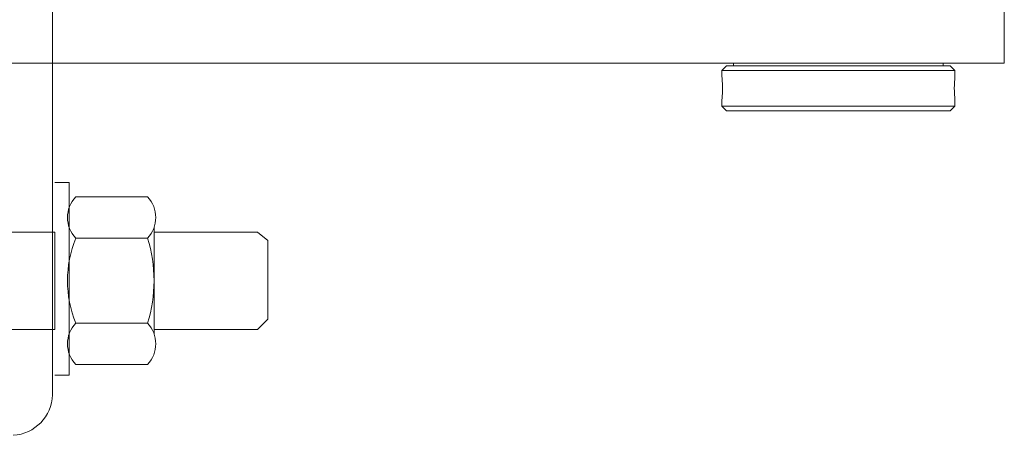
# Model space of a CAD drawing. Header units: feet. Extents: x 0 to 152508, y 0 to 59434.
# Tile 103 of 114: x 152352.684 to 152353.212, y 59421.463 to 59421.686. Entities that reach past the tile are written whole.
import ezdxf

# ---------------------------------------------------------------- set-up
doc = ezdxf.new("R2010")
doc.units = ezdxf.units.FT
doc.header["$LTSCALE"] = 0.1
doc.header["$MEASUREMENT"] = 0
doc.layers.add('Bridge plan$0$105523BL701 - SC_Scratch9', color=252, linetype='Continuous', lineweight=0)
doc.layers.add('Bridge plan$0$SC_Scratch7', color=252, linetype='Continuous', lineweight=0)
doc.layers.add('Bridge plan$0$SC_Scratch9', color=252, linetype='Continuous', lineweight=0, transparency=0.6)

# ---------------------------------------------------------------- blocks, each defined once
blk = doc.blocks.new('Bridge plan$0$HIGH ST SCREENWALL_13 PANEL PLAN_2')
at = {"layer": 'Bridge plan$0$SC_Scratch7', "lineweight": 0}
for p, q in [((-32.38275073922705, -0.1953708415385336), (-32.38274978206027, -0.1658709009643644)), ((-32.38275073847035, -0.1953708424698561), (-32.38274978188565, -0.1658709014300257)), ((-36.37232609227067, -0.1952414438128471), (-32.38275073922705, -0.1953708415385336)), ((-32.53420889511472, -0.1992550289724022), (-32.53420899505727, -0.202304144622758)), ((-32.53420889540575, -0.1992550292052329), (-32.53420899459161, -0.2023041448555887)), ((-32.53170882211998, -0.1967551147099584), (-32.53420889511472, -0.1992550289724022)), ((-32.53170882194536, -0.1967551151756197), (-32.53420889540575, -0.1992550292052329)), ((-32.4092091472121, -0.1992590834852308), (-32.53420889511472, -0.1992550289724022)), ((-32.40920914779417, -0.1992590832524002), (-32.53420889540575, -0.1992550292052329)), ((-32.41170905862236, -0.1967590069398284), (-32.53170882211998, -0.1967551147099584)), ((-32.4117090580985, -0.1967590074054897), (-32.53170882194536, -0.1967551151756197)), ((-32.52795877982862, -0.1953661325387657), (-32.52795882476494, -0.1967552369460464)), ((-32.52795877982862, -0.1953661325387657), (-32.52795882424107, -0.1967552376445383)), ((-32.41545905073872, -0.1967588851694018), (-32.41545900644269, -0.1953697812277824)), ((-32.41545905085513, -0.1967588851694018), (-32.4154590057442, -0.195369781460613)), ((-32.4092091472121, -0.1992590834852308), (-32.41170905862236, -0.1967590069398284)), ((-32.40920914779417, -0.1992590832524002), (-32.4117090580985, -0.1967590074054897)), ((-32.40920924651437, -0.2023057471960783), (-32.4092091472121, -0.1992590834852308)), ((-32.40920924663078, -0.2023057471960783), (-32.40920914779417, -0.1992590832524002)), ((-32.53387547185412, -0.2091747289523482), (-32.53388617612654, -0.2073656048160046)), ((-32.53387547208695, -0.2091747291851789), (-32.5338861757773, -0.2073656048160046)), ((-32.53420941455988, -0.2152400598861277), (-32.53420951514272, -0.2183691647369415)), ((-32.53420941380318, -0.2152400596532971), (-32.5342095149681, -0.2183691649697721)), ((-32.40920976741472, -0.2183732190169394), (-32.40920966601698, -0.2152453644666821)), ((-32.40920976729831, -0.2183732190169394), (-32.40920966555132, -0.2152453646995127)), ((-32.53420951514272, -0.2183691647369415), (-32.53170960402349, -0.2208692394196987)), ((-32.40920976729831, -0.2183732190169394), (-32.53420951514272, -0.2183691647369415)), ((-32.5342095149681, -0.2183691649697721), (-32.53170960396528, -0.22086923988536)), ((-32.40920976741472, -0.2183732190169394), (-32.5342095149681, -0.2183691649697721)), ((-32.41170984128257, -0.2208731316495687), (-32.53170960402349, -0.2208692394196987)), ((-32.41170984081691, -0.2208731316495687), (-32.53170960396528, -0.22086923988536)), ((-32.41170984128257, -0.2208731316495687), (-32.40920976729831, -0.2183732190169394)), ((-32.41170984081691, -0.2208731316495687), (-32.40920976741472, -0.2183732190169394))]:
    blk.add_line(p, q, dxfattribs=at)
for centre in [(-32.34689173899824, -0.2088179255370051), (-32.34689173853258, -0.2088179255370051)]:
    blk.add_arc(centre, 0.0626568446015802, 174.0342443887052, 185.8878488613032, dxfattribs=at)
for points, knots in [([(-32.53417215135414, -0.2026657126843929), (-32.53417219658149, -0.2026651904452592), (-32.53420392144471, -0.2023126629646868), (-32.53421860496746, -0.2022285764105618), (-32.53418304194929, -0.2025401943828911), (-32.53407927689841, -0.2036332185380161), (-32.53396018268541, -0.2052864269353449), (-32.53388095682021, -0.2071169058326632), (-32.53387254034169, -0.2083302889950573), (-32.5338691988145, -0.2088121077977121)], [0, 0, 0, 0, 0.0002623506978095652, 0.1771374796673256, 0.3531789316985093, 0.5291976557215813, 0.7060352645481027, 0.8832702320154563, 1, 1, 1, 1]), ([(-32.53417215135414, -0.2026657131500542), (-32.53417219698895, -0.2026651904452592), (-32.53420392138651, -0.2023126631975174), (-32.53421860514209, -0.2022285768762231), (-32.53418304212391, -0.2025401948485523), (-32.53407927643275, -0.2036332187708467), (-32.53396018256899, -0.2052864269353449), (-32.53388095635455, -0.2071169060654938), (-32.53387254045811, -0.2083302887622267), (-32.53386919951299, -0.2088121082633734)], [0, 0, 0, 0, 0.0002623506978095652, 0.1771374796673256, 0.3531789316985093, 0.5291976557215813, 0.7060352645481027, 0.8832702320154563, 1, 1, 1, 1]), ([(-32.5338691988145, -0.2088121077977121), (-32.53387689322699, -0.2095415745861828), (-32.53389228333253, -0.2110004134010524), (-32.5340000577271, -0.2129505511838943), (-32.53411694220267, -0.2144109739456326), (-32.5342010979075, -0.2152435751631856), (-32.5342009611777, -0.2152410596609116), (-32.53420090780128, -0.2152400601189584)], [0, 0, 0, 0, 0.2140444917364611, 0.4280607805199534, 0.6428083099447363, 0.8580379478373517, 1, 1, 1, 1]), ([(-32.53386919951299, -0.2088121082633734), (-32.53387689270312, -0.2095415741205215), (-32.53389228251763, -0.2110004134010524), (-32.53400005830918, -0.2129505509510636), (-32.53411694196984, -0.2144109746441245), (-32.53420109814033, -0.2152435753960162), (-32.53420096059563, -0.2152410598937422), (-32.53420090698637, -0.215240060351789)], [0, 0, 0, 0, 0.2140444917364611, 0.4280607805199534, 0.6428083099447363, 0.8580379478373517, 1, 1, 1, 1])]:
    blk.add_open_spline(points, degree=3, knots=knots, dxfattribs=at)
blk = doc.blocks.new('Bridge plan$0$PARAPET ATTACHMENT_1')
at = {"layer": 'Bridge plan$0$105523BL701 - SC_Scratch9', "flags": 128}
for points in [[(-3.097090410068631, 0.9459196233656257), (-3.111709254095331, 0.947987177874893, 0.4114114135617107), (-3.159077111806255, 0.9143141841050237), (-3.204243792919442, 0.595006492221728, -0.3857878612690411), (-3.228153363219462, 0.5765270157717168)], [(-3.145210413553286, 0.6938901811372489), (-3.177081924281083, 0.6983977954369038, 0.3991896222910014), (-3.180191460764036, 0.6764115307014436), (-3.148319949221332, 0.6719039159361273)], [(-3.170865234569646, 0.697518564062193), (-3.138993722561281, 0.6930109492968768, -0.3991896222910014), (-3.142103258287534, 0.6710246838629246), (-3.173974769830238, 0.6755322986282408)], [(-3.170865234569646, 0.697518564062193), (-3.138993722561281, 0.6930109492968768, -0.3991896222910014), (-3.142103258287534, 0.6710246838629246), (-3.173974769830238, 0.6755322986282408)], [(-3.154692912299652, 0.6268432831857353), (-3.186564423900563, 0.6313508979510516, 0.3991896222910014), (-3.189673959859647, 0.6093646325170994), (-3.157802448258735, 0.6048570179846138)], [(-3.180347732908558, 0.6304716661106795), (-3.148476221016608, 0.6259640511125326, -0.3991896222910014), (-3.151585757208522, 0.6039777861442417), (-3.183457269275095, 0.6084854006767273)], [(-3.180347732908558, 0.6304716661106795), (-3.148476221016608, 0.6259640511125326, -0.3991896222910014), (-3.151585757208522, 0.6039777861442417), (-3.183457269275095, 0.6084854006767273)]]:
    blk.add_lwpolyline(points, format="xyb", dxfattribs=at)
for points in [[(-3.531674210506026, 0.7293210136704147), (-3.190933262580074, 0.6811297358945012), (-3.198239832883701, 0.6294679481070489), (-3.538980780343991, 0.6776592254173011), (-3.531674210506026, 0.7293210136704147)], [(-3.187201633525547, 0.7075145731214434), (-3.179505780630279, 0.7064261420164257), (-3.193964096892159, 0.6041972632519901), (-3.201666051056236, 0.6052868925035)], [(-3.187201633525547, 0.7075145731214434), (-3.179505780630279, 0.7064261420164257), (-3.193964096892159, 0.6041972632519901), (-3.201666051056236, 0.6052868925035)], [(-3.145794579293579, 0.6197584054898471), (-3.137805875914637, 0.6762432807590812)], [(-3.138170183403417, 0.6736674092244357), (-3.083211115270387, 0.6658945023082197), (-3.078339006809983, 0.6607256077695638), (-3.084246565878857, 0.6189556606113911), (-3.090517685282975, 0.6142327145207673), (-3.145476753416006, 0.6220056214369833)]]:
    blk.add_lwpolyline(points, dxfattribs=at)
at = {"layer": 'Bridge plan$0$105523BL701 - SC_Scratch9'}
for centre, radius, start, end in [((-3.127749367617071, 0.646010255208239), 0.06061691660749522, 149.8986443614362, 194.0013565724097), ((-3.216297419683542, 0.6585336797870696), 0.07523828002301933, 334.3435501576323, 9.556450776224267)]:
    blk.add_arc(centre, radius, start, end, dxfattribs=at)
blk = doc.blocks.new('Bridge plan')
at = {"layer": 'Bridge plan$0$SC_Scratch7', "lineweight": -3, "rotation": 359.9997690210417}
blk.add_blockref('Bridge plan$0$HIGH ST SCREENWALL_13 PANEL PLAN_2', (1828124.657819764, 711623.1207852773), dxfattribs=at)
at = {"layer": 'Bridge plan$0$SC_Scratch9', "lineweight": -3, "rotation": 8.049769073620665}
blk.add_blockref('Bridge plan$0$PARAPET ATTACHMENT_1', (1828095.020720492, 711622.6073896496), dxfattribs=at)
blk = doc.blocks.new('Trellis Base')
blk.add_blockref('Bridge plan', (-1675739.0632623, -652201.2630976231))

msp = doc.modelspace()

# ---------------------------------------------------------------- block references
msp.add_blockref('Trellis Base', (0, 0))

doc.saveas('drawing.dxf')
